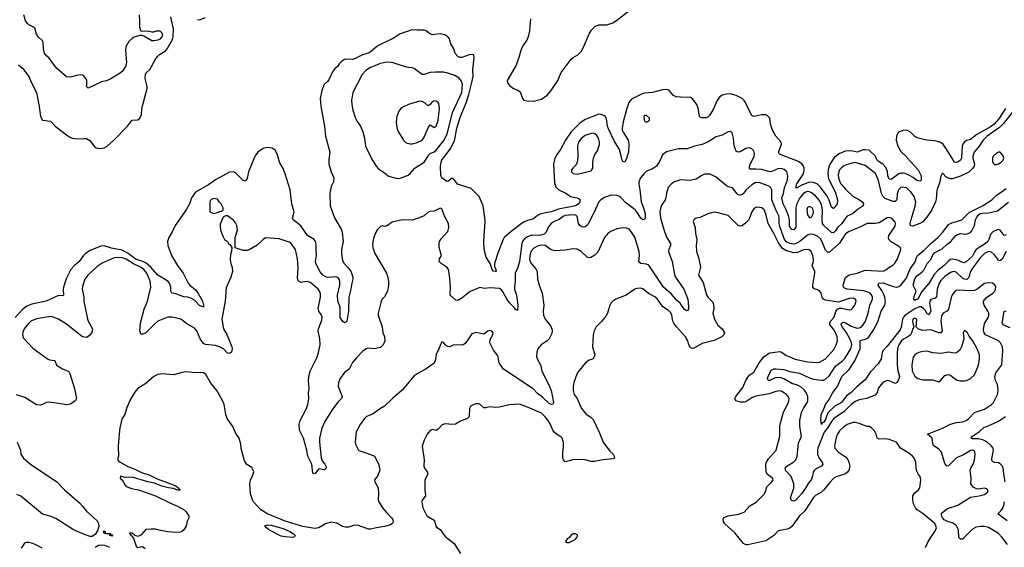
# Model space of a CAD drawing. Header units: inches. Extents: x 1473912 to 1647258, y 640388 to 773423.
# Tile 229 of 256: x 1495999 to 1505910, y 726073 to 731383. Entities that reach past the tile are written whole.
import ezdxf

# ---------------------------------------------------------------- set-up
doc = ezdxf.new("R2010")
doc.units = ezdxf.units.IN
doc.header["$MEASUREMENT"] = 0
for name, color, linetype in [('B4792', 7, 'Continuous'), ('B4793', 7, 'Continuous'), ('B5702', 7, 'Continuous'), ('B5703', 7, 'Continuous')]:
    doc.layers.add(name, color=color, linetype=linetype)

msp = doc.modelspace()

# ---------------------------------------------------------------- linework, layer by layer
at = {"layer": 'B4792', "color": 5}
for points, elevation in [([(1498364.2, 730000), (1498300.7, 729850), (1498290, 729784), (1498270, 729757.2), (1498250, 729764.5), (1498170, 729841.3), (1498150, 729851), (1498110, 729847.8), (1497970, 729770.4), (1497899.1, 729720.9), (1497770, 729646.9), (1497730, 729591.3), (1497707.5, 729530), (1497676.1, 729470), (1497563, 729310), (1497533.4, 729246.6), (1497499.3, 729190), (1497487.7, 729150), (1497490.2, 729110), (1497528.5, 729010), (1497586.8, 728910), (1497643.8, 728830), (1497693.4, 728730), (1497710.4, 728710), (1497770, 728665.5), (1497793.5, 728633.5), (1497838.3, 728550), (1497850.2, 728510), (1497850, 728489.6), (1497810, 728506.2), (1497759.5, 728559.5), (1497730, 728578.1), (1497692.3, 728590), (1497650, 728593.5), (1497570, 728623), (1497531.7, 728631.7), (1497520.8, 728650), (1497521.4, 728690), (1497508.2, 728730), (1497489.8, 728750), (1497390, 728812.5), (1497316.7, 728896.7), (1497272.2, 728932.2), (1497231.2, 728951.2), (1497170, 728970.2), (1497090.5, 729030.5), (1497030, 729062.1), (1496922.5, 729082.5), (1496850, 729106.9), (1496815.4, 729104.6), (1496710, 729060.3), (1496660.3, 729030), (1496640.3, 729010), (1496598.5, 728950), (1496549.6, 728910.4), (1496513.6, 728870), (1496465.7, 728774.3), (1496438.6, 728690), (1496435.8, 728670), (1496440.5, 728610), (1496435.8, 728604.2), (1496390, 728606.4), (1496264.9, 728550), (1496121.9, 728518.1), (1496070, 728498.5), (1496030, 728470.6), (1495954.5, 728385.5)], 720), ([(1499115.5, 730000), (1499111.8, 729970), (1499112.1, 729927.9), (1499133.1, 729853.1), (1499161.3, 729790), (1499156.4, 729750), (1499134.9, 729705.1), (1499121.8, 729638.2), (1499123.6, 729510), (1499169.3, 729389.3), (1499235, 729275), (1499245.1, 729245.1), (1499254.2, 729150), (1499239.5, 729070), (1499237.5, 729030), (1499250, 728959.3), (1499265.2, 728930), (1499306.1, 728886.1), (1499331, 728851), (1499353.2, 728790), (1499353, 728770), (1499341.3, 728730), (1499332.9, 728670), (1499312.4, 728590), (1499310.2, 728450), (1499290.9, 728349.1), (1499282, 728338), (1499270, 728332.6), (1499250, 728347.6), (1499226.6, 728386.6), (1499223.4, 728490), (1499201, 728550), (1499199.4, 728610), (1499221.6, 728710), (1499220.9, 728750), (1499216.1, 728770), (1499204.3, 728784.3), (1499190, 728791.7), (1499170, 728794.1), (1499110, 728786.9), (1499088.3, 728790), (1499050, 728811.4), (1499024.2, 728844.2), (1498978.6, 728930), (1498976.9, 728950), (1498987.5, 729010), (1498982.1, 729070), (1498983.9, 729123.9), (1498978.3, 729150), (1498964.5, 729170), (1498897.5, 729210), (1498830, 729308.5), (1498751.9, 729370), (1498745, 729385), (1498762.8, 729450), (1498736.9, 729530), (1498721.7, 729670), (1498670, 729832.8), (1498650, 729883.9), (1498615.2, 729950), (1498600, 730000)], 720), ([(1499533, 730000), (1499538, 729990), (1499587.5, 729907.5), (1499610, 729880.5), (1499670, 729842), (1499710, 729808), (1499790, 729787.7), (1499810, 729784.9), (1499830, 729788), (1499910, 729818.7), (1499930, 729835.3), (1499977.4, 729890), (1500000, 729904.2)], 740), ([(1500000, 729380.6), (1499950, 729365.2), (1499850, 729369), (1499750, 729344), (1499690, 729304), (1499670, 729302), (1499650, 729308.7), (1499630, 729302), (1499601, 729270), (1499578.8, 729230), (1499559.8, 729180.2), (1499550.8, 729130), (1499554.8, 729090), (1499575.5, 729030), (1499692.1, 728832.1), (1499702.8, 728802.8), (1499713, 728750), (1499713, 728710), (1499700.4, 728650), (1499670, 728593.2), (1499650, 728573.2), (1499636.3, 728550), (1499607.7, 728430), (1499608, 728410), (1499646.8, 728290), (1499656, 728230), (1499670, 728194), (1499674, 728150), (1499657.3, 728110), (1499630, 728084.5), (1499570, 728071.5), (1499504.2, 728075.8), (1499486.8, 728070), (1499454.7, 728045.3), (1499390, 727979.6), (1499350, 727931.3), (1499314.5, 727865.5), (1499270, 727831.3), (1499224.2, 727770), (1499206.7, 727730), (1499206.4, 727690), (1499246.4, 727590), (1499238, 727570), (1499203.7, 727536.3), (1499150, 727465.6), (1499070, 727339.7), (1499039.5, 727270), (1499018, 727170), (1499017.4, 727130), (1499032.7, 726972.7), (1499043.6, 726943.6), (1499070.4, 726910), (1499080.4, 726890), (1499083, 726870), (1499067.7, 726852.3), (1499010, 726863.6), (1498970, 726813.2), (1498950, 726819), (1498941.2, 726910), (1498900.6, 726990), (1498889.8, 727050), (1498855.8, 727170), (1498814.8, 727250), (1498811.5, 727308.5), (1498821.6, 727350), (1498885.6, 727470), (1498898.9, 727510), (1498909.8, 727570), (1498906.6, 727626.6), (1498911.9, 727670), (1498905, 727750), (1498911.5, 727810), (1498926.8, 727853.3), (1498990, 727978.8), (1499008.5, 728031.5), (1499024.7, 728110), (1499022, 728170), (1499004.7, 728250), (1499008, 728270), (1499041.8, 728358.2), (1499044.2, 728390), (1499034.3, 728414.3), (1499010.8, 728450), (1499003.1, 728476.9), (1499025.7, 728590), (1499025.9, 728625.9), (1499017.4, 728650), (1499003.5, 728670), (1498930, 728735.1), (1498910, 728744.7), (1498890, 728747.8), (1498830, 728738.7), (1498804.5, 728750), (1498796.3, 728776.3), (1498801.7, 728890), (1498794.3, 728974.3), (1498774.3, 729070), (1498731.8, 729130), (1498710, 729144.2), (1498610, 729178.4), (1498474.4, 729185.6), (1498450.5, 729169.5), (1498387.9, 729112.1), (1498310, 729065.2), (1498290, 729059), (1498250, 729059), (1498168, 729088), (1498168.7, 729190), (1498191.9, 729268.1), (1498183.7, 729310), (1498170, 729339), (1498150, 729364), (1498090, 729408), (1498070, 729408), (1498046, 729394), (1498016.9, 729323.1), (1498016, 729290), (1498025.4, 729254.6), (1498043.5, 729203.5), (1498062, 729170), (1498091.1, 729151.1), (1498102, 729130), (1498116.9, 729116.9), (1498134, 729090), (1498132.7, 729052.7), (1498122, 729018), (1498119.1, 728970), (1498124.9, 728930), (1498138, 728890), (1498141.6, 728850), (1498126, 728790), (1498077.1, 728682.9), (1498066.5, 728550), (1498032.9, 728370), (1498052, 728272), (1498086.3, 728206.3), (1498135.3, 728090), (1498138.4, 728070), (1498130, 728035.3), (1498110, 728022.9), (1498090, 728027.8), (1498050, 728069.6), (1498009.7, 728089.7), (1497970, 728103), (1497870, 728115.1), (1497850, 728125.1), (1497816.9, 728170), (1497781.4, 728250), (1497759.1, 728279.1), (1497681.6, 728321.6), (1497630, 728362.4), (1497610, 728371.3), (1497530.5, 728389.5), (1497490, 728389.6), (1497390, 728348.2), (1497358, 728322), (1497270, 728229.5), (1497230, 728214), (1497220.2, 728220.2), (1497209.4, 728250), (1497216.2, 728330), (1497252.6, 728470), (1497284.7, 728550), (1497319.8, 728690), (1497311.2, 728750), (1497277.8, 728830), (1497250, 728868.5), (1497222.2, 728890), (1497144.4, 728924.4), (1497070, 728973.4), (1497030, 728986.7), (1496989.6, 728990.4), (1496950, 728984.3), (1496828.5, 728931.5), (1496779.7, 728900.3), (1496686.4, 728810), (1496656.5, 728770), (1496630, 728698), (1496628.8, 728670), (1496644.2, 728590), (1496646.4, 728550), (1496680.7, 728370), (1496687.6, 728347.6), (1496730.4, 728270), (1496725.3, 728234.7), (1496699.9, 728200.1), (1496670, 728184), (1496630, 728191.8), (1496470, 728318.9), (1496388.5, 728368.5), (1496337.2, 728390), (1496310, 728395.6), (1496170, 728370.8), (1496110, 728347.8), (1496090, 728329.6), (1496044.9, 728270), (1496030, 728238), (1496028.4, 728210), (1496039, 728179), (1496130, 728077.3), (1496278.8, 727970), (1496300.8, 727960.8), (1496351.5, 727951.5), (1496370, 727907.3), (1496430, 727868), (1496485.5, 727845.5), (1496496.1, 727836.1), (1496503.4, 727823.4), (1496550.4, 727670), (1496570.6, 727570), (1496561, 727550), (1496510, 727513.2), (1496475.2, 727504.8), (1496370, 727523.6), (1496290, 727531.8), (1496268.8, 727531.2), (1496230, 727509.6), (1496210, 727503.6), (1496167.1, 727507.1), (1496050, 727578.7), (1495967.3, 727607.3)], 740), ([(1500000, 727819.2), (1499970, 727798.7), (1499847.5, 727652.5), (1499750.8, 727570), (1499670, 727492.3), (1499630, 727469.6), (1499550, 727413.3), (1499490, 727389.6), (1499470, 727367.8), (1499425.5, 727310), (1499386.4, 727233.6), (1499377.3, 727130), (1499380.7, 727110), (1499398, 727070), (1499410.3, 727050.3), (1499422, 727042), (1499514.7, 727014.7), (1499570.8, 726990), (1499610, 726911), (1499618, 726890), (1499622.8, 726850), (1499600.7, 726790), (1499570.8, 726750), (1499575.5, 726730), (1499608.4, 726670), (1499610.4, 726609.6), (1499606.4, 726550), (1499614, 726530), (1499652.2, 726470), (1499690, 726422), (1499742.8, 726370), (1499754.8, 726350), (1499757.3, 726330), (1499746.8, 726310), (1499730, 726299.5), (1499670, 726280.5), (1499590, 726269.6), (1499530, 726253.6), (1499510, 726255.6), (1499408.9, 726291.1), (1499370, 726294), (1499310, 726274), (1499273.8, 726273.8), (1499250, 726280.9), (1499190, 726314), (1499130, 726326.6), (1499078, 726310), (1499011.8, 726268.2), (1498970, 726261), (1498850, 726283.3), (1498670, 726335.2), (1498494.3, 726410), (1498426, 726450), (1498354, 726530), (1498341.2, 726550), (1498322.7, 726610), (1498317.2, 726710), (1498324, 726750), (1498342, 726790), (1498354.6, 726834.6), (1498334.6, 726874.6), (1498285.6, 726905.6), (1498262, 726942), (1498230, 727066), (1498225.2, 727110), (1498209.3, 727169.3), (1498179, 727210), (1498145.2, 727290), (1498089.2, 727370), (1498073.2, 727410), (1498057, 727510), (1498042, 727550), (1497982, 727650), (1497924.2, 727724.2), (1497873.3, 727813.3), (1497850, 727829.3), (1497830, 727832.3), (1497770, 727827), (1497670, 727837.6), (1497630, 727831.5), (1497550, 727809.6), (1497430, 727818), (1497390, 727812), (1497350, 727792.3), (1497270, 727720.9), (1497190, 727672), (1497154.9, 727630), (1497110, 727557.2), (1497073, 727470), (1497056.3, 727410), (1497030.4, 727369.6), (1497023, 727350), (1497006.6, 727273.4), (1496999.3, 727210), (1496990.7, 727090), (1496994.8, 726990), (1496986.8, 726970), (1496988.2, 726950), (1497012, 726930), (1497086.2, 726886.2), (1497158.4, 726858.4), (1497224.7, 726824.7), (1497310, 726798.6), (1497382.7, 726762.7), (1497570, 726690.2), (1497595.8, 726670), (1497600.3, 726660.2), (1497618.8, 726650), (1497613.8, 726646.2), (1497590, 726646.8), (1497543.6, 726663.6), (1497496, 726670), (1497430, 726688.9), (1497357.6, 726717.6), (1497290, 726730.5), (1497130, 726778), (1497056.4, 726776.4), (1497012.7, 726787.3), (1497010.8, 726770), (1497032.2, 726752.2), (1497059.6, 726699.6), (1497081.7, 726681.7), (1497125.5, 726665.5), (1497193.4, 726650), (1497364.9, 726590), (1497516.7, 726516.7), (1497588.2, 726488.2), (1497656, 726450), (1497676, 726430), (1497702, 726390), (1497702, 726370), (1497685.4, 726334.6), (1497674.4, 726285.6), (1497652, 726250), (1497632, 726230), (1497615.9, 726224.1), (1497578.8, 726221.2), (1497489.7, 726229.7), (1497403.5, 726243.5), (1497366, 726254), (1497323.5, 726256.5), (1497270, 726253.2), (1497221.4, 726198.6), (1497190, 726182.7), (1497155.4, 726195.4), (1497130, 726214.8), (1497110, 726218), (1497105.3, 726214.7), (1497103.8, 726210), (1497143.8, 726163.8), (1497170, 726084), (1497190, 726070.8), (1497230, 726081), (1497238.8, 726078.8), (1497262, 726062)], 760), ([(1495974.8, 727130), (1496006, 727050), (1496012, 727010), (1496038.8, 726970), (1496108.7, 726910), (1496372.4, 726730), (1496450.5, 726650), (1496599.8, 726519.8), (1496628.8, 726490), (1496670, 726434.9), (1496777.6, 726337.6), (1496791.7, 726311.7), (1496794.9, 726285.1), (1496783, 726237), (1496759.1, 726200.9), (1496730, 726181.4), (1496710, 726181.7), (1496679.6, 726190), (1496570, 726234.6), (1496530, 726255.7), (1496362.6, 726362.6), (1496306.7, 726386.7), (1496230, 726405), (1496010, 726587), (1495970, 726605.1)], 740), ([(1496224.3, 726064.3), (1496170, 726094.8), (1496132.3, 726110), (1496090, 726122), (1496060.3, 726119.7), (1496046.6, 726113.4), (1496014.9, 726065.1)], 760), ([(1496906.3, 726070), (1496857.2, 726090), (1496830, 726094.7), (1496791.8, 726090), (1496757.5, 726070)], 760)]:
    msp.add_lwpolyline(points, dxfattribs=dict(at, elevation=elevation))
for points, elevation in [([(1497950, 729582), (1497924.7, 729570), (1497912, 729550), (1497912, 729450), (1497950, 729431.3), (1497990, 729442), (1498010, 729452), (1498030, 729454), (1498046, 729470), (1498048, 729490), (1498028, 729530), (1498008, 729550), (1497990, 729578)], 740), ([(1498748.9, 726171.1), (1498670, 726177.3), (1498630, 726185.8), (1498506.6, 726250), (1498482.4, 726270), (1498467.3, 726290), (1498490, 726299.6), (1498530, 726296.2), (1498650, 726262.5), (1498719.7, 726230), (1498752, 726210), (1498771.4, 726190), (1498770, 726185.2), (1498763.7, 726176.3)], 760), ([(1496918, 726198), (1496930, 726198), (1496936, 726190), (1496930, 726185.2), (1496908, 726190), (1496906, 726206), (1496848.7, 726210), (1496842, 726230), (1496850, 726238), (1496858, 726230), (1496858, 726218), (1496871.1, 726211.1), (1496912, 726210)], 740)]:
    msp.add_lwpolyline(points, close=True, dxfattribs=dict(at, elevation=elevation))
at = {"layer": 'B4793', "color": 5}
for points, elevation in [([(1497201.6, 731430), (1497206, 731374), (1497204, 731310), (1497215.3, 731275.3), (1497228.4, 731268.4), (1497290, 731269.2), (1497330, 731259.3), (1497350, 731260.9), (1497374, 731270), (1497410, 731269.5), (1497430, 731251.8), (1497435.1, 731230), (1497429.5, 731210), (1497410, 731186.4), (1497390, 731177.1), (1497350.8, 731170.8), (1497330, 731171), (1497250, 731218), (1497230, 731224.7), (1497210, 731224.7), (1497150, 731206.8), (1497130, 731194.8), (1497098, 731162), (1497066, 731110), (1497064.1, 731075.9), (1497073.3, 730950), (1497063.6, 730910), (1497035.2, 730864.8), (1497010, 730844.9), (1496910, 730784.9), (1496871.4, 730768.6), (1496823.3, 730756.7), (1496690, 730692), (1496672, 730710), (1496676, 730724), (1496673.7, 730773.7), (1496659.8, 730799.8), (1496639.8, 730819.8), (1496630, 730826), (1496610, 730826.8), (1496570, 730820.7), (1496510, 730802.8), (1496470, 730806.8), (1496370, 730893.4), (1496295.3, 730995.3), (1496270, 731018.8), (1496250, 731046), (1496239.5, 731090), (1496235.8, 731155.8), (1496227.3, 731170), (1496184.9, 731210), (1496170, 731238), (1496150, 731298.8), (1496132.4, 731312.4), (1496090, 731330.7), (1496080.3, 731340.3), (1496058, 731370), (1496040.4, 731430)], 740), ([(1495987.2, 730930), (1496030.2, 730890), (1496090.6, 730810.6), (1496114, 730754), (1496167.7, 730650), (1496196.6, 730510), (1496209.3, 730409.3), (1496230, 730370.4), (1496310, 730360.3), (1496357.2, 730310), (1496470, 730223), (1496510, 730197.4), (1496530, 730189.4), (1496570, 730183.2), (1496648.5, 730188.5), (1496670, 730185.8), (1496705.8, 730165.8), (1496749.2, 730110), (1496770, 730094.4), (1496810, 730085.6), (1496850, 730092.3), (1496878.9, 730110), (1496947.2, 730170), (1497083.5, 730310), (1497130, 730370.4), (1497190, 730375.8), (1497210, 730390.6), (1497225.1, 730430), (1497229.7, 730490), (1497281.1, 730690), (1497281.5, 730710), (1497263.8, 730790), (1497264.9, 730830), (1497271.2, 730848.8), (1497310, 730882.9), (1497361.7, 730978.3), (1497386.7, 731013.3), (1497407.5, 731032.5), (1497465.6, 731070), (1497483.4, 731090), (1497536.7, 731183.3), (1497545.7, 731210), (1497547, 731290), (1497519.1, 731410)], 720), ([(1497790, 731385.5), (1497810, 731380.5), (1497870, 731406.4)], 720), ([(1500000, 731278.8), (1499950, 731280.5), (1499830, 731239.7), (1499770, 731201.5), (1499610, 731123.4), (1499589.7, 731110.3), (1499538, 731062), (1499516.9, 731050), (1499450.3, 731030), (1499370, 730987.9), (1499350, 730982.6), (1499290, 730986.3), (1499270, 730981), (1499237.8, 730962.2), (1499217, 730943), (1499199.7, 730910), (1499170, 730886.7), (1499150, 730863.7), (1499110, 730776.8), (1499098.9, 730761.1), (1499064.4, 730730), (1499038.9, 730670), (1499022.8, 730590), (1499029, 730511), (1499066.3, 730310), (1499077.4, 730210), (1499121.7, 730050), (1499115.5, 730000)], 720), ([(1500000, 730868.4), (1499970.9, 730890.9), (1499950, 730898.7), (1499910, 730903), (1499850, 730918), (1499750, 730951), (1499690, 730955.6), (1499630, 730941.7), (1499530, 730901), (1499483.7, 730870), (1499446.4, 730830), (1499354, 730650), (1499340.3, 730570), (1499341.1, 730530), (1499351.5, 730471.5), (1499377.2, 730397.2), (1499397.7, 730357.7), (1499430.5, 730310), (1499454.2, 730254.2), (1499470.4, 730190.4), (1499480.5, 730110), (1499488.5, 730088.5), (1499533, 730000)], 740), ([(1500000, 730555.5), (1499912.3, 730527.7), (1499856.5, 730503.5), (1499833.5, 730486.5), (1499816.5, 730463.5), (1499797, 730410), (1499790.3, 730350), (1499794.3, 730294.3), (1499812.2, 730250), (1499862.4, 730170), (1499890, 730144.9), (1499930, 730131.7), (1499950, 730131.7), (1499990, 730142.7), (1500000, 730147.3)], 760), ([(1498600, 730000), (1498590, 730032.9), (1498570, 730069), (1498541.3, 730090), (1498490, 730098), (1498450, 730087.6), (1498396.1, 730050), (1498370, 730013.6), (1498364.2, 730000)], 720)]:
    msp.add_lwpolyline(points, dxfattribs=dict(at, elevation=elevation))
at = {"layer": 'B5702', "color": 5}
for points, elevation in [([(1500000, 729904.2), (1500070, 729948.2), (1500103.1, 730000)], 740), ([(1502459.2, 730000), (1502434.5, 729950), (1502408.3, 729910), (1502370, 729880.2), (1502310, 729856.8), (1502283.9, 729836.1), (1502249, 729790), (1502232.4, 729750), (1502230.2, 729730), (1502242.8, 729670), (1502255.2, 729550), (1502278, 729490), (1502294.2, 729430), (1502294.9, 729390), (1502287.7, 729372.3), (1502270, 729367), (1502250, 729386), (1502219.3, 729439.3), (1502195.3, 729470), (1502100.6, 729540.6), (1502050, 729593.5), (1502030, 729607.1), (1502010, 729612.4), (1501950, 729616.3), (1501885.5, 729594.5), (1501850, 729571.2), (1501830.3, 729550), (1501780, 729440), (1501717.1, 729322.9), (1501708.5, 729310), (1501690, 729296.4), (1501670, 729294.2), (1501650, 729299.8), (1501633.8, 729313.8), (1501624.8, 729330), (1501610, 729402), (1501595.6, 729415.6), (1501570, 729420.2), (1501490, 729410.9), (1501470, 729402.2), (1501430, 729373), (1501378.7, 729350), (1501348.9, 729330), (1501321.9, 729298.1), (1501297.3, 729242.7), (1501277, 729223), (1501230, 729210.5), (1501150, 729214.2), (1501110, 729198.4), (1501081.5, 729178.5), (1501062.7, 729157.3), (1501052.6, 729130), (1501030.1, 728950), (1501010, 728877.6), (1500992.9, 728850), (1500987.1, 728830), (1500987.7, 728750), (1500978.5, 728690), (1500980.3, 728670), (1500999.5, 728610), (1501013.8, 728510), (1501010, 728455.3), (1500990, 728466.6), (1500981.3, 728481.3), (1500930, 728531.8), (1500905.7, 728565.7), (1500860.4, 728650), (1500850, 728665), (1500830, 728678.8), (1500734.9, 728685.1), (1500677.5, 728677.5), (1500630, 728686.5), (1500533.4, 728646.6), (1500450, 728579.5), (1500410, 728556), (1500390, 728559), (1500332.7, 728610), (1500337.2, 728697.2), (1500326.6, 728810), (1500315.1, 728870), (1500303.7, 728890), (1500242.7, 728930), (1500222.7, 728950), (1500223.2, 728976.8), (1500244, 729010), (1500220.7, 729090), (1500220.5, 729130), (1500226, 729150), (1500242.6, 729177.4), (1500307.8, 729250), (1500318, 729290), (1500315.6, 729330), (1500278.6, 729398.6), (1500250, 729478), (1500243.1, 729483.1), (1500230, 729485.2), (1500170, 729454.5), (1500130, 729452.7), (1500110, 729445.2), (1500070, 729409.5), (1500010, 729383.7), (1500000, 729380.6)], 740), ([(1501393.6, 730000), (1501386.4, 729986.4), (1501371.9, 729930), (1501384, 729744), (1501396.8, 729696.8), (1501424.9, 729670), (1501495.1, 729635.1), (1501541.9, 729601.9), (1501610, 729591.3), (1501630, 729580.3), (1501637.3, 729570), (1501638.6, 729550), (1501630, 729531.8), (1501592.9, 729510), (1501575.4, 729504.6), (1501423.7, 729476.3), (1501350, 729450.4), (1501245.3, 729430), (1501210, 729410.6), (1501170, 729379.8), (1501110, 729362.9), (1501070, 729345.6), (1500946.6, 729250), (1500877.4, 729190), (1500865.2, 729170), (1500815.5, 729044.5), (1500779.3, 728930), (1500779.3, 728899.3), (1500792.2, 728867.8), (1500794, 728850), (1500790, 728848), (1500770, 728852.7), (1500755.1, 728870), (1500733.3, 728930), (1500693.6, 728993.6), (1500675.3, 729070), (1500671.3, 729151.3), (1500682.9, 729350), (1500681.5, 729390), (1500663.1, 729510), (1500623.4, 729603.4), (1500542.7, 729682.7), (1500407, 729727), (1500370, 729777.7), (1500350, 729786.6), (1500310, 729755.8), (1500290, 729760.5), (1500249.3, 729790), (1500238.4, 729810), (1500235, 729910), (1500241.5, 729950), (1500250, 729971.1), (1500271.4, 730000)], 720), ([(1501617.4, 730000), (1501611.8, 729950), (1501599.2, 729920.8), (1501565.5, 729890), (1501553, 729870), (1501553.4, 729850), (1501570, 729833.4), (1501610, 729828.9), (1501750, 729862.8), (1501759, 729870), (1501769.2, 729890), (1501769.6, 729949.6), (1501776.3, 729990), (1501780, 730000)], 740), ([(1502112.2, 730000), (1502110, 729992.3), (1502090, 729949.6), (1502070, 729956.2), (1502063.1, 729970), (1502055.6, 730000)], 720), ([(1505594.8, 730000), (1505594.7, 729990), (1505610.6, 729930), (1505606.4, 729910), (1505592.1, 729887.9), (1505551.7, 729848.3), (1505470, 729807.2), (1505390, 729781.1), (1505370, 729780.3), (1505347.1, 729787.1), (1505322.4, 729802.4), (1505293.2, 729830), (1505290, 729838), (1505284.7, 729835.3), (1505270.7, 729809.3), (1505262, 729750), (1505230, 729665.2), (1505223.5, 729576.5), (1505217.2, 729550), (1505179.8, 729470), (1505130, 729394), (1505090, 729349), (1505058.7, 729330), (1504990, 729303.5), (1504967.5, 729307.5), (1504964, 729330), (1504972.5, 729372.5), (1505013.6, 729506.4), (1505018.2, 729550), (1505004.3, 729604.3), (1504970, 729650.8), (1504930, 729686.4), (1504890, 729697.6), (1504870, 729694.2), (1504844.7, 729670), (1504832.8, 729630), (1504829.4, 729570.6), (1504810, 729551.7), (1504790, 729551.3), (1504710, 729582.4), (1504687, 729607), (1504674.3, 729634.3), (1504644.7, 729764.7), (1504613.2, 729833.2), (1504510, 729915.7), (1504410, 729943.8), (1504390, 729943.2), (1504319, 729921), (1504291.6, 729908.4), (1504270, 729890.7), (1504252.6, 729870), (1504243, 729850), (1504238.2, 729821.7), (1504239.5, 729790), (1504253.3, 729750), (1504265.7, 729730), (1504310, 729677.6), (1504385.4, 729605.4), (1504452.6, 729570), (1504479.7, 729550), (1504493.8, 729530), (1504490.9, 729509.1), (1504429.1, 729470), (1504383.6, 729430), (1504330, 729403.9), (1504313.2, 729386.8), (1504275.4, 729330), (1504230.7, 729290), (1504210, 729256.8), (1504190, 729238.9), (1504170, 729242.2), (1504094.2, 729310), (1504080.8, 729330), (1504076, 729370), (1504080.9, 729470), (1504070, 729520.4), (1504050, 729562.6), (1504010, 729609.8), (1503970, 729641.3), (1503950, 729650.5), (1503932.4, 729652.4), (1503910, 729646.9), (1503885.7, 729630), (1503850.6, 729590), (1503820.5, 729530), (1503813.1, 729490), (1503810, 729295.3), (1503790, 729266.9), (1503770, 729269.7), (1503754, 729290), (1503747.9, 729307.9), (1503747.7, 729370), (1503738.6, 729410), (1503715.5, 729470), (1503683.4, 729530), (1503669.9, 729590), (1503687.3, 729632.7), (1503697.5, 729690), (1503729.3, 729770), (1503732.2, 729812.2), (1503720.8, 729850), (1503694.4, 729874.4), (1503665.5, 729885.5), (1503630, 729881.6), (1503570, 729853.3), (1503550, 729849.9), (1503470, 729873.6), (1503410, 729879.3), (1503350, 729878.4), (1503344.2, 729890), (1503344.1, 729904.1), (1503350.7, 729930), (1503387.8, 730000)], 740), ([(1504203.7, 730000), (1504201.6, 729998.4), (1504161.1, 729938.9), (1504147.3, 729910), (1504136, 729870), (1504132.2, 729830), (1504140.1, 729780.1), (1504208.2, 729650), (1504232.6, 729570), (1504228, 729530), (1504198, 729490), (1504190, 729483.6), (1504184.9, 729484.9), (1504170, 729496), (1504146.2, 729566.2), (1504125.5, 729605.5), (1504058.8, 729698.8), (1504028.1, 729728.1), (1503990, 729743.6), (1503950, 729746.8), (1503878.1, 729721.9), (1503839.7, 729700.3), (1503830, 729689.9), (1503810, 729689.6), (1503821.2, 729730), (1503887.4, 729830), (1503896.8, 729870), (1503895.5, 729890), (1503887.7, 729910), (1503872.4, 729932.4), (1503836.9, 729956.9), (1503724.9, 730000)], 720), ([(1504927.5, 730000), (1504933.8, 729993.8), (1505042.2, 729870), (1505071.6, 729810), (1505071.6, 729768.4), (1505062.8, 729757.2), (1505030, 729765), (1504993.7, 729793.7), (1504955.1, 729815.1), (1504913.7, 729833.7), (1504890, 729839), (1504870, 729838.9), (1504848.5, 729831.5), (1504770, 729773.8), (1504750, 729779.1), (1504739, 729810), (1504735.3, 729855.3), (1504715.9, 729895.9), (1504688.1, 729928.1), (1504639.5, 729959.5), (1504629.9, 729970), (1504615.5, 730000)], 720), ([(1505477.7, 730000), (1505476.3, 729983.7), (1505470.1, 729969.9), (1505450, 729950.9), (1505430, 729944.1), (1505410, 729948.7), (1505377.8, 730000)], 720), ([(1505794.9, 730000), (1505790.6, 729990), (1505790, 729954), (1505797.3, 729937.3), (1505810, 729926), (1505830, 729926.8), (1505850, 729930.8), (1505879, 729950), (1505897.2, 729970), (1505904, 729990), (1505903, 730000)], 760), ([(1505941, 726101), (1505890, 726172.3), (1505850, 726212), (1505750, 726272.3), (1505710, 726282.4), (1505670, 726283), (1505625.8, 726274.2), (1505590, 726255.7), (1505490, 726154.7), (1505470, 726154), (1505452, 726170), (1505447.6, 726250), (1505428.4, 726288.4), (1505396.6, 726316.6), (1505330, 726334.4), (1505303.9, 726350), (1505287, 726370), (1505279.3, 726390), (1505276.9, 726410), (1505281.5, 726418.5), (1505338, 726462), (1505443.3, 726496.7), (1505570, 726577.6), (1505658, 726590), (1505710, 726605.5), (1505745.2, 726630), (1505745.2, 726650), (1505730, 726660.9), (1505710, 726667), (1505650, 726657), (1505630, 726660.9), (1505597.6, 726677.6), (1505572.7, 726710), (1505576.3, 726770), (1505566.9, 726850), (1505572.6, 726870), (1505597.2, 726910), (1505611.4, 726950), (1505617.8, 727010), (1505610, 727042.9), (1505590, 727051.6), (1505570, 727045.3), (1505497.9, 727002.1), (1505430, 726974.5), (1505350, 726891.1), (1505330, 726888.5), (1505310, 726917), (1505276.5, 727030), (1505250, 727059.3), (1505197.3, 727097.3), (1505189.7, 727110), (1505185.6, 727170), (1505137.2, 727210), (1505287, 727270), (1505367.4, 727312.6), (1505430, 727327.1), (1505490, 727334), (1505527, 727350), (1505554.7, 727370), (1505610, 727430.3), (1505710, 727462.3), (1505781.6, 727510), (1505799.7, 727530), (1505840.3, 727610), (1505847.8, 727650), (1505840.4, 727710), (1505822.5, 727750), (1505815.7, 727790), (1505825.5, 727830), (1505884.8, 727910), (1505896.2, 728050), (1505892.1, 728090), (1505871.2, 728130), (1505851.5, 728150), (1505721.4, 728210), (1505706.8, 728230), (1505701.5, 728261.5), (1505710, 728323.7), (1505749.8, 728390), (1505755.3, 728410), (1505753, 728430), (1505743.4, 728450), (1505705.8, 728510), (1505700.3, 728530), (1505701.8, 728550), (1505732.2, 728587.8), (1505793, 728630), (1505813.3, 728650), (1505822.4, 728670), (1505825.1, 728690), (1505813.7, 728713.7), (1505789.6, 728729.6), (1505750, 728734), (1505710, 728727), (1505632.3, 728667.7), (1505610, 728656.2), (1505570, 728653), (1505450, 728660.3), (1505430, 728656.1), (1505410, 728643.5), (1505386.4, 728613.6), (1505373.9, 728586.1), (1505349.2, 728470), (1505330.1, 728449.9), (1505294.9, 728430), (1505276.9, 728403.1), (1505270.2, 728349.8), (1505285.8, 728250), (1505270, 728230.8), (1505250, 728232.7), (1505170, 728260.7), (1505090, 728256.2), (1505048, 728268), (1505024, 728290), (1505029.3, 728370), (1505010, 728379.7), (1504990.7, 728370), (1504985.8, 728350), (1504988, 728330), (1505000.7, 728290), (1504990, 728274), (1504974.7, 728230), (1504964.2, 728210), (1504947.1, 728192.9), (1504893.8, 728166.2), (1504874.6, 728150), (1504849.6, 728110), (1504835.7, 728070), (1504830.9, 728030), (1504831.9, 727910), (1504839.5, 727850), (1504854.1, 727790), (1504850, 727767.3), (1504830, 727731.7), (1504810, 727721.5), (1504750, 727748), (1504730, 727750.5), (1504690, 727734.4), (1504652.2, 727690), (1504641.6, 727670), (1504630, 727629.7), (1504610, 727603.5), (1504521.6, 727570), (1504450, 727555.6), (1504410, 727539.5), (1504370, 727510.6), (1504299.5, 727440.5), (1504190, 727363.9), (1504170, 727339.1), (1504137.5, 727282.5), (1504097, 727230), (1504034.1, 727070), (1504029.4, 727049.4), (1504030.9, 727010), (1504047, 726970), (1504076.1, 726930), (1504082.8, 726910), (1504070.3, 726890), (1504010, 726857.6), (1503995.2, 726844.8), (1503986.9, 726830), (1503980.7, 726790), (1503970, 726759.6), (1503931.3, 726708.7), (1503910, 726667.1), (1503870, 726611), (1503810, 726545.3), (1503790, 726536.4), (1503770, 726542.7), (1503763.1, 726550), (1503758.2, 726570), (1503791.3, 726668.7), (1503791.5, 726710), (1503764.9, 726784.9), (1503710, 726841.1), (1503703.1, 726870), (1503719.7, 726890), (1503790, 726931.3), (1503810, 726953.1), (1503825.7, 726990), (1503839, 727121), (1503867.9, 727190), (1503850.5, 727290), (1503852.3, 727350), (1503869.9, 727430.1), (1503889.1, 727470), (1503928.1, 727531.9), (1503932.6, 727550), (1503931.6, 727590), (1503916.4, 727630), (1503896.2, 727656.2), (1503864.5, 727684.5), (1503830, 727704.9), (1503770, 727721.6), (1503690, 727767.8), (1503650, 727780.9), (1503603.1, 727776.9), (1503550, 727749.8), (1503531.7, 727751.7), (1503528.1, 727770), (1503533.8, 727790), (1503564.1, 727855.9), (1503590, 727869.1), (1503610, 727869.2), (1503690, 727861.7), (1503750, 727842.5), (1503850, 727825), (1503950, 727776.8), (1503990, 727765.3), (1504070, 727755), (1504090, 727756.3), (1504110, 727764.7), (1504150, 727803.2), (1504210, 727897.1), (1504282.5, 727950), (1504306, 727974), (1504364.3, 728070), (1504375, 728110), (1504372.1, 728130), (1504355.7, 728170), (1504317.4, 728237.4), (1504277.4, 728290), (1504268.6, 728310), (1504271.8, 728328.2), (1504290, 728337.1), (1504310, 728331.9), (1504370, 728299.6), (1504430, 728279.5), (1504450, 728280.1), (1504470, 728289.3), (1504490.6, 728310), (1504513.7, 728350), (1504540.9, 728430), (1504556.5, 728510), (1504584.1, 728570), (1504582.8, 728590), (1504573.3, 728613.3), (1504559.1, 728630), (1504530, 728644.5), (1504492.4, 728652.4), (1504329, 728669), (1504301.2, 728681.2), (1504291, 728690), (1504287.7, 728710), (1504311.9, 728788.1), (1504350, 728815.4), (1504430, 728831.1), (1504510, 728861.5), (1504690, 728852.4), (1504716, 728864), (1504747.3, 728890), (1504788, 728912), (1504808.3, 728931.7), (1504832.1, 728967.9), (1504863.5, 729050), (1504868.3, 729070), (1504865.3, 729085.3), (1504855.9, 729095.9), (1504770, 729147.8), (1504749.1, 729169.1), (1504745, 729190), (1504748.8, 729211.2), (1504810, 729303.1), (1504813.6, 729330), (1504810, 729343.7), (1504792.7, 729370), (1504770, 729386), (1504750, 729390.7), (1504730, 729388.7), (1504650, 729339.3), (1504610, 729330.8), (1504530, 729331.1), (1504450.2, 729289.8), (1504350, 729252.1), (1504310, 729227.3), (1504250, 729134), (1504150, 729044.2), (1504130, 729042.7), (1504110, 729063), (1504074, 729154), (1504058.4, 729178.4), (1504030, 729202.9), (1503990, 729221.4), (1503956.6, 729223.4), (1503930, 729213.6), (1503851, 729149), (1503814.9, 729130), (1503790, 729125.1), (1503750, 729129.2), (1503722.2, 729142.2), (1503696.7, 729170), (1503652.4, 729290), (1503643.1, 729330), (1503645.4, 729390), (1503641.3, 729410), (1503610.4, 729470), (1503569.9, 729570), (1503570.7, 729670), (1503555.6, 729695.6), (1503532, 729710), (1503450, 729740.3), (1503410, 729742.8), (1503370, 729721.4), (1503310.3, 729670), (1503281.3, 729630), (1503270, 729621.7), (1503250, 729616.4), (1503230, 729621.3), (1503219.6, 729630), (1503172.7, 729690), (1503130, 729701.3), (1503110, 729714.3), (1503010, 729796.9), (1502950, 729826.6), (1502893.2, 729826.8), (1502864.1, 729815.9), (1502810, 729776), (1502744.8, 729764.8), (1502650, 729772), (1502590, 729751.8), (1502558.8, 729730), (1502527.3, 729692.7), (1502510, 729635.3), (1502503.7, 729590), (1502495.8, 729570), (1502456.5, 729510), (1502441.8, 729450), (1502450, 729387.3), (1502481.7, 729270), (1502510, 729194.9), (1502550.3, 729130), (1502551.3, 729110), (1502533.4, 729070), (1502530.2, 729050), (1502567.9, 728950), (1502590, 728817.3), (1502599.6, 728790), (1502684, 728670), (1502724.4, 728570), (1502731.3, 728491.3), (1502730, 728469), (1502722.8, 728457.2), (1502710, 728451.5), (1502690, 728466), (1502649, 728529), (1502610, 728560.3), (1502559, 728619), (1502481, 728690), (1502331.6, 728911.6), (1502310, 728922.9), (1502250, 728927.3), (1502237.2, 728937.3), (1502231.1, 728950), (1502238.7, 729010), (1502235.1, 729050), (1502199.1, 729170), (1502190, 729193.3), (1502150, 729253.6), (1502132.9, 729272.9), (1502110, 729284.8), (1502070, 729288.6), (1502010, 729277.4), (1501950, 729251.2), (1501919.3, 729230), (1501884.2, 729190), (1501817.6, 729042.4), (1501790, 729014.3), (1501749.4, 728989.4), (1501730, 728986.6), (1501710, 728993.2), (1501649.7, 729049.7), (1501610, 729074), (1501570, 729077.6), (1501490, 729062.3), (1501390, 729056.1), (1501350, 729065), (1501289.4, 729110), (1501250, 729113.4), (1501210, 729103.4), (1501175.6, 729084.4), (1501147.1, 729052.9), (1501132.5, 729010), (1501131.2, 728970), (1501147.4, 728927.4), (1501194.9, 728874.9), (1501208, 728850), (1501212.6, 728770), (1501228, 728710), (1501257.7, 728630), (1501274.3, 728510), (1501267.2, 728450), (1501272, 728410), (1501290, 728367.3), (1501340.9, 728300.9), (1501356.5, 728270), (1501359.5, 728250), (1501356.3, 728223.7), (1501328.5, 728170), (1501310.2, 728149.8), (1501248.4, 728110), (1501213.1, 728070), (1501204.7, 728035.3), (1501202.7, 727990), (1501210, 727963), (1501241.1, 727910), (1501254.9, 727850), (1501330, 727699.1), (1501347.4, 727650), (1501370.4, 727549.6), (1501372.4, 727527.6), (1501366.8, 727513.2), (1501350.9, 727509.1), (1501330, 727520.5), (1501262.4, 727582.4), (1501210, 727620.4), (1501166.6, 727666.6), (1500870, 727864), (1500826.6, 727930), (1500814.5, 727990), (1500804.5, 728010), (1500770, 728057.2), (1500732, 728130), (1500736.2, 728163.8), (1500762.7, 728210), (1500765.2, 728230), (1500750, 728249), (1500730, 728254), (1500710, 728248.7), (1500670, 728219), (1500590, 728234), (1500550, 728222), (1500490.5, 728130), (1500470, 728114.5), (1500450, 728107.6), (1500370, 728109.6), (1500330, 728091), (1500310, 728093.5), (1500286.6, 728106.6), (1500270, 728129.3), (1500250, 728139), (1500238, 728122), (1500219.1, 728070), (1500190, 728014), (1500182.6, 727950), (1500170, 727924.5), (1500079.4, 727860.6), (1500000.5, 727819.5), (1500000, 727819.2)], 760), ([(1505927.7, 729050), (1505890, 728971.6), (1505870, 728955.4), (1505850, 728963.5), (1505810, 729016), (1505782, 729042), (1505750, 729048.8), (1505710, 729030.6), (1505670, 728989), (1505590, 728881.8), (1505570, 728846.9), (1505551.7, 728788.3), (1505531.4, 728768.6), (1505510, 728770.5), (1505490, 728782.1), (1505430, 728838.2), (1505410, 728847.7), (1505390, 728846), (1505370, 728837.7), (1505310, 728797.3), (1505270, 728756.2), (1505254.6, 728730), (1505234.1, 728670), (1505228.1, 728590), (1505210, 728575), (1505170, 728565.1), (1505160.2, 728550), (1505158.2, 728530), (1505169.5, 728450), (1505150, 728411), (1505130, 728425.6), (1505115.6, 728455.6), (1505097, 728477), (1505070, 728492.9), (1505052.7, 728492.7), (1505010, 728474.1), (1504910, 728407), (1504894.2, 728390), (1504884.5, 728370), (1504870.5, 728289.5), (1504860.2, 728259.8), (1504730, 728096.8), (1504687.2, 728050), (1504679.8, 728030), (1504671.8, 727968.2), (1504640.6, 727919.4), (1504563, 727837), (1504510, 727759.7), (1504427.5, 727692.5), (1504368, 727630), (1504323, 727597), (1504270, 727531), (1504205.8, 727494.2), (1504143.6, 727436.4), (1504135, 727425), (1504110, 727359.6), (1504090, 727329.6), (1504075.5, 727324.5), (1504069.2, 727310), (1504063.6, 727350), (1504066.6, 727410), (1504094.4, 727465.6), (1504109.7, 727510), (1504138.9, 727550), (1504183.6, 727630), (1504230.5, 727689.5), (1504274, 727790), (1504350, 727863.2), (1504405.8, 727950), (1504459.7, 728070), (1504458, 728150), (1504470, 728158.2), (1504513.7, 728166.3), (1504538.3, 728181.7), (1504590, 728253.2), (1504638.7, 728341.3), (1504670.7, 728449.3), (1504706.6, 728510), (1504713.9, 728550), (1504707.9, 728590), (1504697.3, 728617.3), (1504676.8, 728656.8), (1504639.7, 728710), (1504647, 728730), (1504690, 728733), (1504790, 728697.8), (1504829, 728691), (1504850, 728695.9), (1504870, 728711.1), (1504921.7, 728778.3), (1504963.4, 728876.6), (1505013.5, 728946.5), (1505025.2, 728990), (1505036.5, 729010), (1505100.4, 729059.6), (1505170, 729131.8), (1505241.2, 729190), (1505290, 729242.8), (1505350, 729320.2), (1505380.5, 729339.5), (1505430, 729351.1), (1505481.6, 729370), (1505556.8, 729443.2), (1505691, 729509), (1505784.8, 729570), (1505830, 729618.2), (1505870, 729638.8), (1505930, 729682.8)], 740), ([(1505930, 729218), (1505910, 729211), (1505870, 729265.7), (1505850, 729269.9), (1505798.4, 729250), (1505770, 729222), (1505755.1, 729170), (1505743.7, 729150), (1505722.3, 729130), (1505628.4, 729070), (1505611.9, 729050), (1505590, 729004.3), (1505530, 728947.5), (1505510, 728935.8), (1505490, 728938.4), (1505440.9, 728960.9), (1505390, 728971.3), (1505370, 728967.5), (1505346.9, 728953.1), (1505304.6, 728910), (1505241.5, 728858.5), (1505203.3, 728816.7), (1505150, 728728.7), (1505076.4, 728643.6), (1505050, 728585.4), (1505035.6, 728570), (1505016.7, 728563.3), (1505010, 728556.2), (1505000.5, 728570), (1505003.3, 728596.7), (1505022.7, 728650), (1504993, 728710), (1505010, 728774.9), (1505030, 728804.9), (1505079.6, 728840.4), (1505099.6, 728860.4), (1505134, 728930), (1505170.6, 728969.4), (1505190, 729016.6), (1505210, 729040.9), (1505284.3, 729075.7), (1505330, 729121.1), (1505370.3, 729149.7), (1505422, 729210), (1505438.5, 729221.5), (1505470, 729230.5), (1505530, 729224.6), (1505570, 729240.9), (1505583.4, 729256.6), (1505609.9, 729310), (1505621.7, 729370), (1505629.9, 729390), (1505646.1, 729413.9), (1505668.4, 729431.6), (1505690, 729437), (1505750, 729440), (1505840.8, 729459.2), (1505952.7, 729547.3)], 720), ([(1505117.6, 726070), (1505143.4, 726130), (1505211.6, 726230), (1505226, 726270), (1505222.2, 726290), (1505210, 726310.8), (1505092.9, 726410), (1505033.5, 726450), (1505016.1, 726470), (1504996.8, 726510), (1504988.6, 726551.4), (1504989.7, 726590), (1505010, 726620.5), (1505046, 726650), (1505059.3, 726670), (1505069.2, 726750), (1505064.7, 726784.7), (1505046.3, 726806.3), (1505030, 726838), (1505023.6, 726870), (1505020.4, 726930), (1505001.7, 726970), (1504986.6, 726990), (1504950, 727021), (1504865.2, 727070), (1504824, 727130), (1504750, 727157.4), (1504710, 727163), (1504650, 727161.2), (1504629.4, 727169.4), (1504619, 727210), (1504603.1, 727243.1), (1504578, 727270), (1504550, 727288), (1504530, 727288.7), (1504450, 727319), (1504410, 727328.7), (1504390, 727328.7), (1504330, 727309), (1504290, 727280.9), (1504250, 727243.7), (1504230, 727212.7), (1504222.6, 727190), (1504203.6, 727110), (1504200.9, 727090), (1504204.9, 727070), (1504241.7, 727030), (1504310, 726984.2), (1504334.7, 726954.7), (1504346.1, 726930), (1504353.7, 726890), (1504345.8, 726850), (1504331.6, 726828.4), (1504310, 726813), (1504219.3, 726780.7), (1504193.1, 726766.9), (1504150, 726723), (1504090, 726646.2), (1504070, 726628.6), (1504010, 726595.3), (1503990, 726574.5), (1503901.3, 726438.7), (1503848.2, 726390), (1503770, 726281.7), (1503750, 726265.3), (1503725.9, 726254.1), (1503650, 726242), (1503630, 726234), (1503590.4, 726190), (1503510, 726137.3), (1503330, 726098.2), (1503310, 726098.7), (1503285.4, 726110), (1503197.7, 726217.7), (1503098.3, 726310), (1503085.1, 726330), (1503081.3, 726358.7), (1503088.3, 726371.7), (1503129, 726390), (1503232.9, 726407.1), (1503290, 726425.2), (1503350, 726488.9), (1503412.9, 726527.1), (1503492, 726608), (1503505.4, 726630), (1503520.1, 726679.9), (1503569.7, 726730), (1503582.4, 726750), (1503576.2, 726770), (1503526.5, 726806.5), (1503513, 726830), (1503509.7, 726910), (1503516, 726930), (1503536.2, 726963.8), (1503614, 727050), (1503649.7, 727190), (1503651.6, 727290), (1503662.4, 727350), (1503687.7, 727432.3), (1503736.3, 727530), (1503744.2, 727570), (1503735.6, 727590), (1503716.3, 727610), (1503670, 727639.8), (1503650, 727646.9), (1503610, 727641.4), (1503542.1, 727617.9), (1503410, 727594.7), (1503370, 727576.7), (1503317.4, 727542.6), (1503290, 727533), (1503253.1, 727533.1), (1503206.9, 727546.9), (1503199.1, 727570), (1503207.4, 727590), (1503279.6, 727680.4), (1503307.2, 727750), (1503330, 727786), (1503350, 727808.3), (1503390, 727834.3), (1503441.1, 727930), (1503491, 727989), (1503537, 728023), (1503551.3, 728028.7), (1503650, 728042.6), (1503674.2, 728034.2), (1503710, 728006.4), (1503806.1, 727966.1), (1503930, 727938.6), (1504030, 727932.7), (1504050, 727935.6), (1504110, 727970.3), (1504195.3, 728064.7), (1504218.2, 728110), (1504231.8, 728150), (1504228.9, 728190), (1504212.2, 728230), (1504190, 728268.1), (1504154.3, 728310), (1504152.5, 728330), (1504162.1, 728350), (1504196.9, 728390), (1504214.5, 728445.5), (1504230, 728468.2), (1504250, 728479), (1504270, 728479.6), (1504350, 728462.3), (1504370, 728467), (1504390, 728484.4), (1504406.9, 728510), (1504418, 728550), (1504412.6, 728570), (1504390, 728579.8), (1504350, 728575), (1504239.9, 728540.1), (1504110, 728559.8), (1504088.7, 728570), (1504076.2, 728590), (1504065.4, 728630), (1504050, 728654.5), (1504030, 728665.1), (1503994.8, 728674.8), (1503983.7, 728690), (1503981.6, 728710), (1504002.3, 728830), (1504001.7, 728850), (1503977.7, 728910), (1503989.8, 728950), (1503990.6, 728970), (1503982.2, 729010), (1503966.9, 729050), (1503947.2, 729067.2), (1503911.3, 729071.3), (1503890, 729067.1), (1503830, 729041.1), (1503790, 729037.9), (1503710, 729060.9), (1503679.1, 729079.1), (1503636.4, 729136.4), (1503590, 729229.8), (1503531.6, 729330), (1503510.6, 729430), (1503493.6, 729470), (1503470, 729489.7), (1503430, 729496), (1503410, 729492.3), (1503390, 729480.5), (1503370, 729449.5), (1503338.3, 729370), (1503310, 729337.4), (1503270, 729306.6), (1503250, 729304), (1503230, 729312.8), (1503130, 729411.3), (1503030, 729439.6), (1502990, 729445.6), (1502926, 729430), (1502850, 729392), (1502810, 729385.2), (1502787.7, 729372.3), (1502778.8, 729350), (1502799.3, 729290), (1502802.4, 729230), (1502816, 729170), (1502807.3, 729110), (1502810.8, 729050), (1502831, 728990), (1502853.4, 728893.4), (1502832.4, 728810), (1502878.7, 728738.7), (1502912.7, 728612.7), (1502930, 728587), (1502970, 728546.4), (1502982.5, 728522.5), (1502986.7, 728473.3), (1502975.3, 728430), (1502993.1, 728370), (1503027.8, 728307.8), (1503070.4, 728270), (1503092.5, 728232.5), (1503088.4, 728210), (1503066, 728190), (1502990, 728153.5), (1502870, 728123.7), (1502790, 728079.1), (1502770, 728072.8), (1502750, 728079.6), (1502735.1, 728110), (1502723.2, 728150), (1502702, 728190), (1502610, 728292.3), (1502583.3, 728330), (1502574.1, 728350), (1502564.6, 728410), (1502552.8, 728432.8), (1502530, 728454.2), (1502473.1, 728493.1), (1502417.6, 728570), (1502393.5, 728593.5), (1502327.1, 728627.1), (1502270, 728674), (1502250, 728680.7), (1502210, 728678.7), (1502190, 728671.3), (1502104, 728610), (1502001, 728570), (1501970.8, 728550), (1501950, 728529.2), (1501939.3, 728510), (1501914.9, 728430), (1501900.3, 728399.7), (1501855.3, 728344.7), (1501801, 728290), (1501781, 728250), (1501770.7, 728209.3), (1501766.4, 728090), (1501787.3, 728010), (1501782.8, 727990), (1501770.4, 727969.6), (1501730, 727956), (1501694.8, 727930), (1501620.3, 727839.8), (1501605.8, 727814.2), (1501577, 727730), (1501568.9, 727691.1), (1501570.3, 727650), (1501581.3, 727610), (1501610, 727568.9), (1501655.4, 727470), (1501696.8, 727416.8), (1501750, 727379.7), (1501770, 727358), (1501831.5, 727230), (1501873.1, 727130), (1501940.7, 727040.7), (1501972.2, 727010), (1501984.4, 726990), (1501984.9, 726970), (1501970, 726963.9), (1501872.7, 726952.7), (1501785.3, 726934.7), (1501750, 726935.5), (1501690, 726952.4), (1501650, 726956.8), (1501568.4, 726951.6), (1501490, 726932.3), (1501471.4, 726951.4), (1501467.6, 726967.6), (1501465, 727025), (1501473.2, 727090), (1501473, 727127), (1501459.6, 727170), (1501444.9, 727184.9), (1501403.4, 727210), (1501380.2, 727230), (1501365.9, 727250), (1501341.8, 727310), (1501319.9, 727350), (1501290, 727387.3), (1501250, 727421.8), (1501110, 727484.2), (1501030, 727513.3), (1500930, 727508), (1500830, 727482.4), (1500790, 727480.5), (1500730, 727485.6), (1500690, 727475.6), (1500670, 727477.6), (1500630, 727512), (1500616.3, 727516.3), (1500590, 727515.1), (1500556.2, 727503.8), (1500536.3, 727490), (1500526, 727470), (1500522.4, 727390), (1500504.9, 727370), (1500430, 727338.7), (1500386.6, 727313.4), (1500350, 727307.3), (1500290, 727315.1), (1500270, 727312), (1500250, 727302), (1500210, 727262.7), (1500190, 727249.2), (1500150, 727257.2), (1500130, 727249.3), (1500101.6, 727210), (1500070.5, 727150), (1500050.6, 727090), (1500072.1, 726952.1), (1500066.4, 726890), (1500072.4, 726870), (1500104.4, 726830), (1500108.4, 726810), (1500078, 726750), (1500077.1, 726650), (1500083, 726590), (1500051.8, 726548.2), (1500048.5, 726530), (1500056.5, 726470), (1500096.9, 726390), (1500170, 726344.4), (1500179, 726330), (1500186.9, 726286.9), (1500194.4, 726274.4), (1500230, 726252.4), (1500281.7, 726181.7), (1500373.1, 726110), (1500435.8, 726010)], 780), ([(1505970, 728280.6), (1505910, 728303.5), (1505894.9, 728314.9), (1505888.7, 728330), (1505910, 728444.9), (1505930, 728451.3)], 740), ([(1505919.9, 726730), (1505907.1, 726792.9), (1505900.3, 726870), (1505890, 726891.3), (1505870, 726914), (1505850, 726923.1), (1505810, 726925.7), (1505790, 726935.1), (1505783.5, 726950), (1505784.2, 726964.2), (1505801.4, 727050), (1505797.2, 727070), (1505782, 727090), (1505733.6, 727133.6), (1505695.2, 727155.2), (1505650, 727165.6), (1505590, 727165.3), (1505578, 727170), (1505591.6, 727190), (1505660.9, 727239.1), (1505702.8, 727277.2), (1505770, 727303.7), (1505850, 727343.2), (1505923.5, 727390)], 740), ([(1505940.2, 726340.2), (1505846.6, 726410), (1505878.2, 726441.8), (1505893.9, 726466.1), (1505904.9, 726495.1), (1505910.6, 726529.4)], 740)]:
    msp.add_lwpolyline(points, dxfattribs=dict(at, elevation=elevation))
for points, elevation in [([(1503950, 729501.5), (1503930, 729492.6), (1503922.7, 729470), (1503930, 729417.3), (1503950, 729388.2), (1503970, 729394.9), (1503986.4, 729430), (1503989.8, 729450), (1503985.8, 729470), (1503974.6, 729490)], 760), ([(1505510, 728254), (1505496, 728230), (1505501.6, 728170), (1505480.3, 728090), (1505462.4, 728057.6), (1505430, 728029.7), (1505410, 728026.3), (1505350, 728036.9), (1505270, 728023.7), (1505190, 728031.3), (1505130, 728045.4), (1505090, 728043.1), (1505050, 728034.3), (1505030, 728024.2), (1505008.4, 728010), (1504993.6, 727986.4), (1504978.8, 727910), (1504982.6, 727850), (1505010, 727794.4), (1505040.5, 727770), (1505090, 727758.9), (1505190, 727758), (1505250, 727739.1), (1505270, 727754), (1505310, 727802.8), (1505350, 727813.4), (1505370, 727806), (1505410, 727770.8), (1505435.9, 727755.9), (1505467.5, 727747.5), (1505510, 727747.7), (1505530, 727751), (1505570, 727770.8), (1505609.3, 727810), (1505650, 727904.7), (1505661.6, 727970), (1505660.5, 728010), (1505637.6, 728070), (1505590, 728155.1), (1505557.2, 728197.2), (1505539, 728230), (1505530, 728242)], 780), ([(1501590, 726208), (1501570, 726208), (1501547.1, 726192.9), (1501531.3, 726168.7), (1501510, 726158), (1501494, 726130), (1501510, 726122), (1501530, 726122), (1501590, 726152), (1501610, 726174), (1501615.3, 726190), (1501610, 726198)], 820)]:
    msp.add_lwpolyline(points, close=True, dxfattribs=dict(at, elevation=elevation))
at = {"layer": 'B5703', "color": 5}
for points, elevation in [([(1501141.7, 731390), (1501131.7, 731270), (1501119, 731210), (1501103.6, 731176.4), (1501070, 731130.9), (1501050, 731093), (1501017.9, 730982.1), (1500996.1, 730923.9), (1500907.5, 730770), (1500910, 730747.3), (1500930, 730720.3), (1500970, 730690.3), (1501013.4, 730673.4), (1501035.5, 730655.5), (1501060.4, 730590), (1501072.3, 730572.3), (1501104.7, 730564.7), (1501170, 730563.8), (1501250, 730583), (1501310, 730624.2), (1501347.7, 730670), (1501416.1, 730770), (1501448.6, 730851.4), (1501550, 730983.8), (1501570, 731003.8), (1501617.2, 731030), (1501650, 731061), (1501674.5, 731105.5), (1501733.9, 731246.1), (1501758.8, 731281.2), (1501790, 731313), (1501828, 731332), (1501910, 731332), (1501970, 731351.8), (1502006.7, 731373.3), (1502130, 731472.7)], 720), ([(1500271.4, 730000), (1500338.3, 730090), (1500374.2, 730165.8), (1500384, 730196), (1500401, 730290), (1500437.6, 730410), (1500493.1, 730546.9), (1500520.1, 730630), (1500551.8, 730750), (1500562.3, 730810), (1500559.2, 730880.8), (1500575.2, 730995.2), (1500570, 731029), (1500553.1, 731033.1), (1500522, 731030), (1500450, 731001.6), (1500430, 731003.7), (1500410, 731012.5), (1500383.4, 731043.4), (1500367.8, 731090), (1500338.8, 731138.8), (1500324.1, 731190), (1500310, 731211.8), (1500279.7, 731230), (1500230, 731239.2), (1500150, 731230.6), (1500122.8, 731242.8), (1500090, 731269.7), (1500070, 731276.4), (1500000, 731278.8)], 720), ([(1500103.1, 730000), (1500117.5, 730022.5), (1500130, 730034.4), (1500170, 730054), (1500190, 730070.2), (1500270, 730167.6), (1500302.9, 730230), (1500355.7, 730450), (1500450, 730648.8), (1500455.4, 730730), (1500445.4, 730765.4), (1500418, 730798), (1500379.5, 730819.5), (1500310, 730844.6), (1500266.5, 730853.5), (1500185.9, 730854.1), (1500130.3, 730849.7), (1500070, 730829.6), (1500050, 730829.5), (1500000, 730868.4)], 740), ([(1503724.9, 730000), (1503647, 730030), (1503635.6, 730050), (1503660.9, 730110), (1503666.2, 730130), (1503663.1, 730150), (1503610.9, 730210), (1503577.7, 730270), (1503555.8, 730330), (1503549.5, 730390), (1503530, 730411.5), (1503510, 730424.2), (1503470, 730425.1), (1503390, 730408.3), (1503370, 730418.7), (1503336.9, 730476.9), (1503304.5, 730550), (1503291, 730571), (1503270, 730590.8), (1503210, 730620.3), (1503150, 730636.4), (1503110, 730634.5), (1503070, 730621.7), (1503040.9, 730599.1), (1503019.7, 730570), (1502980.1, 730479.9), (1502943, 730417), (1502930, 730403.5), (1502910, 730395.4), (1502870, 730395.4), (1502850, 730401.6), (1502843, 730410), (1502830, 730492.7), (1502816.2, 730530), (1502770, 730587.8), (1502750, 730600.5), (1502650, 730602), (1502607.2, 730607.2), (1502581, 730621), (1502532.2, 730672.2), (1502510, 730679.2), (1502470, 730675.9), (1502370, 730648.7), (1502290, 730642.6), (1502250, 730629.9), (1502158.6, 730581.4), (1502132.3, 730547.7), (1502112, 730490), (1502073.7, 730353.7), (1502062.7, 730290), (1502064, 730270), (1502072.5, 730250), (1502122.3, 730170), (1502131, 730130), (1502126.2, 730050), (1502112.2, 730000)], 720), ([(1500000, 730147.3), (1500050, 730170.3), (1500070, 730198.7), (1500110, 730294), (1500130, 730324), (1500170, 730297.1), (1500190, 730310.5), (1500210, 730366.8), (1500226, 730490), (1500217.6, 730537.6), (1500209.8, 730549.8), (1500190, 730564.2), (1500170, 730566), (1500150, 730557.6), (1500130, 730529), (1500110, 730516), (1500081.3, 730541.3), (1500050, 730558.8), (1500030, 730562.4), (1500010, 730558.7), (1500000, 730555.5)], 760), ([(1505921.4, 730490), (1505854.5, 730385.5), (1505807.8, 730332.2), (1505770, 730303.9), (1505632.2, 730227.8), (1505570, 730177.4), (1505530, 730167), (1505510, 730155), (1505493.6, 730130), (1505486.9, 730110), (1505477.7, 730000)], 720), ([(1505999.5, 730460.5), (1505902.1, 730337.9), (1505861.6, 730298.4), (1505738.3, 730210), (1505697.7, 730170), (1505656.1, 730110), (1505606.1, 730050), (1505594.8, 730010), (1505594.8, 730000)], 740), ([(1502055.6, 730000), (1502036.4, 730076.4), (1501983.3, 730163.3), (1501925.6, 730285.6), (1501917.5, 730310), (1501905.9, 730385.9), (1501892.7, 730410), (1501879.4, 730419.4), (1501850, 730429.8), (1501830, 730430.8), (1501690, 730378.5), (1501637.4, 730342.6), (1501550, 730255.7), (1501492.8, 730170), (1501444.2, 730075.8), (1501410, 730030.9), (1501393.6, 730000)], 720), ([(1501780, 730000), (1501790, 730027.3), (1501815.8, 730064.2), (1501834.1, 730125.9), (1501836.8, 730150), (1501826.4, 730190), (1501810, 730216.9), (1501790, 730235.4), (1501770, 730240.4), (1501750, 730238.2), (1501690, 730216.2), (1501650, 730187.4), (1501624.7, 730150), (1501614.4, 730110), (1501618.5, 730010), (1501617.4, 730000)], 740), ([(1503387.8, 730000), (1503393.1, 730010), (1503396.2, 730036.2), (1503390, 730061.2), (1503370, 730083.7), (1503350, 730092), (1503310, 730085.6), (1503250, 730054), (1503230, 730049.5), (1503210, 730059.3), (1503192.6, 730112.6), (1503185.1, 730190), (1503175.4, 730230), (1503170, 730242.7), (1503150, 730258), (1503130, 730254), (1503070, 730221.1), (1503010, 730202.3), (1502930, 730153.3), (1502870, 730127.3), (1502790, 730111.1), (1502716.3, 730083.7), (1502630, 730081.3), (1502510, 730052), (1502470, 730022), (1502459.2, 730000)], 740), ([(1505377.8, 730000), (1505296.1, 730130), (1505260.7, 730150), (1505210, 730163.8), (1505130, 730168.8), (1505030, 730195.3), (1505007.9, 730207.9), (1504966.1, 730250), (1504930, 730269.4), (1504890, 730266.7), (1504850, 730251.6), (1504839, 730241), (1504824.3, 730210), (1504820.9, 730170), (1504838.4, 730110), (1504870, 730057.5), (1504927.5, 730000)], 720), ([(1504615.5, 730000), (1504610, 730011.4), (1504561.1, 730061.1), (1504548.5, 730068.5), (1504510, 730074.1), (1504490, 730072.5), (1504430, 730050.6), (1504370, 730062.8), (1504310, 730060.7), (1504250, 730034.6), (1504203.7, 730000)], 720), ([(1505903, 730000), (1505902, 730010), (1505870, 730048.7), (1505850, 730049), (1505830, 730039.3), (1505799.1, 730010), (1505794.9, 730000)], 760)]:
    msp.add_lwpolyline(points, dxfattribs=dict(at, elevation=elevation))
at = {"layer": 'B5703', "color": 5, "elevation": 740}
msp.add_lwpolyline([(1502310, 730418), (1502290, 730418), (1502282, 730410), (1502283.6, 730376.4), (1502290, 730362), (1502310, 730352), (1502330, 730362), (1502338, 730370), (1502338, 730390)], close=True, dxfattribs=at)

doc.saveas('drawing.dxf')
